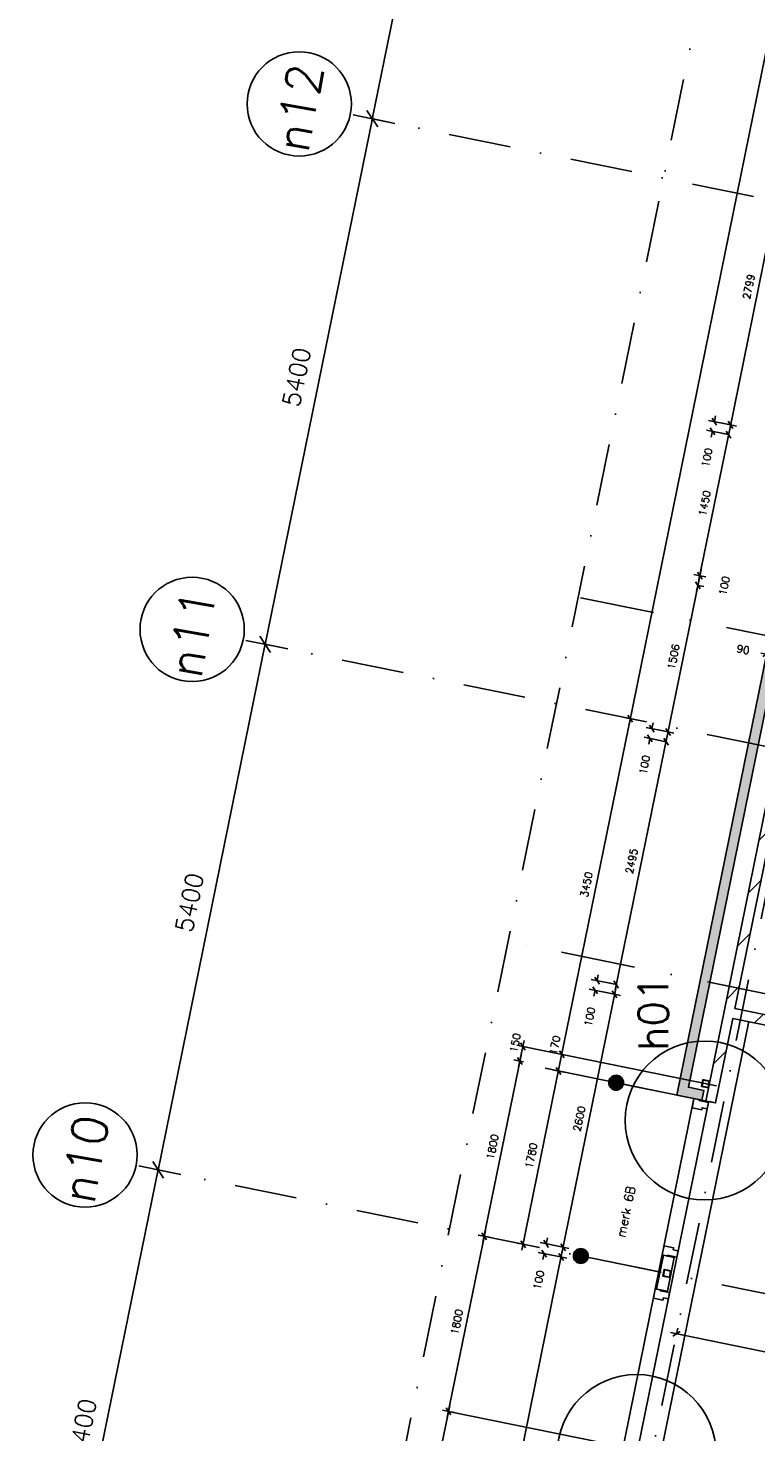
# Model space of a CAD drawing. Extents: x -33344 to 2055880, y -64816 to 121260.
# Tile 68 of 132: x 16562 to 23890, y 60730 to 74865. Entities that reach past the tile are written whole.
import ezdxf

# ---------------------------------------------------------------- set-up
doc = ezdxf.new("R2010")
doc.units = 0
doc.header["$LTSCALE"] = 50
doc.header["$MEASUREMENT"] = 0
doc.header["$PDMODE"] = 3
doc.header["$PDSIZE"] = 0.1
for name, pattern in [('DASHDOT', [1, 0.5, -0.25, 0, -0.25]), ('DASHED', [0.75, 0.5, -0.25]), ('STRAM_0WT$1$DASHDOT', [25, 12.5, -6.25, 0, -6.25])]:
    doc.linetypes.add(name, pattern=pattern)
doc.layers.get('0').update_dxf_attribs({"linetype": 'CONTINUOUS'})
doc.layers.get('DEFPOINTS').update_dxf_attribs({"linetype": 'CONTINUOUS'})
for name, color, linetype in [('_BRANDCOMPART', 6, 'DASHDOT'), ('_DETAILNUMMERS', 4, 'CONTINUOUS'), ('_DETAILNUMMERSTEKST', 4, 'CONTINUOUS'), ('A--A21--_F123-', 9, 'CONTINUOUS'), ('A--A22--_F123-', 9, 'CONTINUOUS'), ('A--A28--_F-2--', 7, 'CONTINUOUS'), ('A--L21--', 3, 'CONTINUOUS'), ('A--L21--_F-2--', 7, 'CONTINUOUS'), ('A--L21A3_BUITENWAND', 3, 'CONTINUOUS'), ('A--L22--', 3, 'CONTINUOUS'), ('A--L22--_F-2--', 7, 'CONTINUOUS'), ('A--L28--', 7, 'CONTINUOUS'), ('A--L28--_F-2--', 7, 'CONTINUOUS'), ('A--L31--', 2, 'CONTINUOUS'), ('A--L31--_F123-', 7, 'CONTINUOUS'), ('A--M$1A-_F123-', 1, 'CONTINUOUS'), ('STRAM_0WT$0$A--L$7A-_STRA0', 1, 'STRAM_0WT$1$DASHDOT'), ('STRAM_0WT$0$A--L$7A1-_STR0', 1, 'CONTINUOUS'), ('STRAM_0WT$0$A--L$7A3-_STR0', 3, 'CONTINUOUS'), ('STRAM_0WT$1$A--M$1A-_F123-', 1, 'CONTINUOUS'), ('TEKST_KOZIJNMERK', 2, 'CONTINUOUS'), ('X--LR---_CP', 7, 'CONTINUOUS'), ('XREF', 7, 'CONTINUOUS')]:
    doc.layers.add(name, color=color, linetype=linetype)
doc.styles.add('ALFA-0_25', font='ROMANS')
doc.styles.add('HIEMSTRA', font='romans.shx')
doc.styles.add('STRAM_0WT$1$HIEMSTRA', font='romans.shx')
doc.dimstyles.new('STANDARD$0', dxfattribs={"dimscale": 30, "dimtxt": 2.5, "dimasz": 2, "dimexe": 2, "dimexo": 0, "dimgap": 2, "dimtad": 1, "dimdec": 0, "dimzin": 0, "dimtxsty": 'ALFA-0_25', "dimblk1": 'OBLIQUE', "dimblk2": 'OBLIQUE', "dimsah": 1, "dimcen": -3, "dimdle": 2, "dimclrd": 1, "dimclre": 1, "dimclrt": 2, "dimazin": 3, "dimtfac": 0.666667, "dimtofl": 0, "dimtmove": 0, "dimatfit": 3, "dimtvp": 0.833333, "dimtolj": 1, "dimtzin": 0})
doc.dimstyles.new('STRAM_0WT$0$STANDARD', dxfattribs={"dimscale": 70, "dimtxt": 2.5, "dimasz": 2, "dimexe": 0.3, "dimexo": 0.3, "dimgap": 2, "dimtad": 1, "dimdec": 0, "dimzin": 0, "dimtxsty": 'STRAM_0WT$1$HIEMSTRA', "dimblk1": 'STRAM_0WT$0$_OBLIQUE', "dimblk2": 'STRAM_0WT$0$_OBLIQUE', "dimsah": 1, "dimcen": -0.09, "dimdle": 0.3, "dimclrd": 1, "dimclre": 1, "dimclrt": 4, "dimazin": 3, "dimtfac": 1, "dimtdec": 4, "dimtix": 1, "dimtofl": 0, "dimtmove": 0, "dimatfit": 3, "dimtvp": 625, "dimtolj": 1, "dimtzin": 0})
pattern_1 = [(45, (-23618.86, -64953.12), (-212.132, 212.132), [])]

# ---------------------------------------------------------------- blocks, each defined once
blk = doc.blocks.new('*U1442')
at = {"layer": 'A--A21--_F123-', "color": 2}
for points in [[(-3905, -19171), (-3964, -19210), (0, 0), (-49, 10)], [(0, 0), (49, -10), (-3905, -19171), (-3846, -19132)]]:
    blk.add_solid(points, dxfattribs=at)
at = {"layer": 'A--L21--_F-2--', "color": 3, "linetype": 'CONTINUOUS'}
for points in [[(0, 0), (-49, 10), (-3964, -19210), (-3964, -19210)], [(0, 0), (49, -10), (-3846, -19132), (-3846, -19132)]]:
    blk.add_lwpolyline(points, dxfattribs=at)
blk = doc.blocks.new('*U1413')
at = {"layer": 'A--A22--_F123-', "linetype": 'CONTINUOUS'}
h = blk.add_hatch(dxfattribs=at)
h.set_pattern_fill('ALFALINE', color=256, scale=300, style=0)
h.set_pattern_definition(pattern_1)
h.paths.add_polyline_path([(0, 0), (39, -59), (-135, -911), (-184, -901), (-233, -891), (-49, 10)])
at = {"layer": 'A--L22--_F-2--', "color": 3, "linetype": 'CONTINUOUS'}
for points in [[(-49, 10), (-49, 10), (-233, -891), (-184, -901)], [(39, -59), (39, -59), (-135, -911), (-184, -901)]]:
    blk.add_lwpolyline(points, dxfattribs=at)
blk = doc.blocks.new('*U1412')
at = {"layer": 'A--A22--_F123-', "linetype": 'CONTINUOUS'}
h = blk.add_hatch(dxfattribs=at)
h.set_pattern_fill('ALFALINE', color=256, scale=300, style=0)
h.set_pattern_definition(pattern_1)
h.paths.add_polyline_path([(0, 0), (59, 39), (2420, -442), (2410, -491), (2401, -540), (39, -59)])
at = {"layer": 'A--L22--_F-2--', "color": 3, "linetype": 'CONTINUOUS'}
for points in [[(59, 39), (59, 39), (2420, -442), (2420, -442)], [(39, -59), (39, -59), (2401, -540), (2401, -540)]]:
    blk.add_lwpolyline(points, dxfattribs=at)
blk = doc.blocks.new('*U1396')
at = {"layer": 'A--A21--_F123-', "color": 2}
for points in [[(0, 0), (-59, -39), (205, -42), (195, -91)], [(205, -42), (215, 7), (0, 0), (59, 39)]]:
    blk.add_solid(points, dxfattribs=at)
at = {"layer": 'A--L21--_F-2--', "color": 3, "linetype": 'CONTINUOUS'}
for points in [[(59, 39), (59, 39), (215, 7), (205, -42)], [(-59, -39), (-59, -39), (195, -91), (205, -42)]]:
    blk.add_lwpolyline(points, dxfattribs=at)
blk = doc.blocks.new('_OBLIQUE')
at = {"color": 0, "linetype": 'BYBLOCK'}
blk.add_line((-0.5, -0.5), (0.5, 0.5), dxfattribs=at)
blk = doc.blocks.new('*D94')
at = {"layer": 'A--M$1A-_F123-', "color": 1}
for p, q in [((23996, 68560), (23938, 68572)), ((23969, 68426), (24008, 68619)), ((24067, 68406), (24106, 68599)), ((24094, 68540), (24153, 68528))]:
    blk.add_line(p, q, dxfattribs=at)
at = {"layer": 'DEFPOINTS', "color": 0}
for p in [(23996, 68560), (23969, 68426), (24067, 68406)]:
    blk.add_point(p, dxfattribs=at)
at = {"layer": 'A--M$1A-_F123-', "color": 1, "xscale": 60, "yscale": 60, "zscale": 60}
for p, rotation in [((23996, 68560), 348.4862903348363), ((24094, 68540), 168.4862903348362)]:
    blk.add_blockref('_OBLIQUE', p, dxfattribs=dict(at, rotation=rotation))
at = {"layer": 'A--M$1A-_F123-', "color": 2, "insert": (23761, 68608), "char_height": 75, "attachment_point": 5, "rotation": 348.4863, "style": 'ALFA-0_25'}
blk.add_mtext('\\A1;90', dxfattribs=at)
blk = doc.blocks.new('*U1289')
at = {"layer": 'A--A22--_F123-', "linetype": 'CONTINUOUS'}
h = blk.add_hatch(dxfattribs=at)
h.set_pattern_fill('ALFALINE', color=256, scale=300, style=0)
h.set_pattern_definition([(45, (-24136.9, -67496.22), (-212.132, 212.132), [])])
h.paths.add_polyline_path([(0, 0), (39, -59), (-459, -2504), (-518, -2543), (-567, -2533), (-49, 10)])
at = {"layer": 'A--L22--_F-2--', "color": 3, "linetype": 'CONTINUOUS'}
for points in [[(-49, 10), (-49, 10), (-567, -2533), (-567, -2533)], [(39, -59), (39, -59), (-459, -2504), (-459, -2504)]]:
    blk.add_lwpolyline(points, dxfattribs=at)
blk = doc.blocks.new('*D313')
at = {"layer": 'A--M$1A-_F123-', "color": 1, "linetype": 'CONTINUOUS'}
for p, q in [((23626, 70831), (23313, 69292)), ((23615, 70772), (23556, 70784)), ((23325, 69351), (23266, 69363))]:
    blk.add_line(p, q, dxfattribs=at)
at = {"layer": 'DEFPOINTS', "color": 0, "linetype": 'CONTINUOUS'}
for p in [(23615, 70772), (23325, 69351), (23325, 69351)]:
    blk.add_point(p, dxfattribs=at)
at = {"layer": 'A--M$1A-_F123-', "color": 1, "linetype": 'CONTINUOUS', "xscale": 60, "yscale": 60, "zscale": 60}
for p, rotation in [((23614, 70772), 78.49158118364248), ((23325, 69351), 258.4915811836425)]:
    blk.add_blockref('_OBLIQUE', p, dxfattribs=dict(at, rotation=rotation))
at = {"layer": 'A--M$1A-_F123-', "color": 2, "linetype": 'CONTINUOUS', "insert": (23374, 70081), "char_height": 75, "attachment_point": 5, "rotation": 78.4916, "style": 'ALFA-0_25'}
blk.add_mtext('\\A1;1450', dxfattribs=at)
blk = doc.blocks.new('*D314')
at = {"layer": 'A--M$1A-_F123-', "color": 1, "linetype": 'CONTINUOUS'}
for p, q in [((23471, 70903), (23483, 70962)), ((23615, 70772), (23392, 70817)), ((23635, 70870), (23412, 70915)), ((23451, 70805), (23439, 70747))]:
    blk.add_line(p, q, dxfattribs=at)
at = {"layer": 'DEFPOINTS', "color": 0, "linetype": 'CONTINUOUS'}
for p in [(23471, 70903), (23635, 70870), (23615, 70772)]:
    blk.add_point(p, dxfattribs=at)
at = {"layer": 'A--M$1A-_F123-', "color": 1, "linetype": 'CONTINUOUS', "xscale": 60, "yscale": 60, "zscale": 60}
for p, rotation in [((23451, 70805), 78.4862697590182), ((23471, 70903), 258.4862697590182)]:
    blk.add_blockref('_OBLIQUE', p, dxfattribs=dict(at, rotation=rotation))
at = {"layer": 'A--M$1A-_F123-', "color": 2, "linetype": 'CONTINUOUS', "insert": (23397, 70540), "char_height": 75, "attachment_point": 5, "rotation": 78.4863, "style": 'ALFA-0_25'}
blk.add_mtext('\\A1;100', dxfattribs=at)
blk = doc.blocks.new('*D315')
at = {"layer": 'A--M$1A-_F123-', "color": 1, "linetype": 'CONTINUOUS'}
for p, q in [((23623, 70811), (24205, 73672)), ((24193, 73613), (24252, 73601)), ((23635, 70870), (23693, 70858))]:
    blk.add_line(p, q, dxfattribs=at)
at = {"layer": 'DEFPOINTS', "color": 0, "linetype": 'CONTINUOUS'}
for p in [(24193, 73613), (24193, 73613), (23635, 70870)]:
    blk.add_point(p, dxfattribs=at)
at = {"layer": 'A--M$1A-_F123-', "color": 1, "linetype": 'CONTINUOUS', "xscale": 60, "yscale": 60, "zscale": 60}
for p, rotation in [((24193, 73613), 78.48629033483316), ((23635, 70870), 258.4862903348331)]:
    blk.add_blockref('_OBLIQUE', p, dxfattribs=dict(at, rotation=rotation))
at = {"layer": 'A--M$1A-_F123-', "color": 2, "linetype": 'CONTINUOUS', "insert": (23818, 72261), "char_height": 75, "attachment_point": 5, "rotation": 78.4863, "style": 'ALFA-0_25'}
blk.add_mtext('\\A1;2799', dxfattribs=at)
blk = doc.blocks.new('*D321')
at = {"layer": 'A--M$1A-_F123-', "color": 1, "linetype": 'CONTINUOUS'}
for p, q in [((23325, 69351), (23337, 69410)), ((23325, 69351), (23384, 69339)), ((23305, 69253), (23293, 69194)), ((23305, 69253), (23364, 69241))]:
    blk.add_line(p, q, dxfattribs=at)
at = {"layer": 'DEFPOINTS', "color": 0, "linetype": 'CONTINUOUS'}
for p in [(23325, 69351), (23305, 69253), (23305, 69253)]:
    blk.add_point(p, dxfattribs=at)
at = {"layer": 'A--M$1A-_F123-', "color": 1, "linetype": 'CONTINUOUS', "xscale": 60, "yscale": 60, "zscale": 60}
for p, rotation in [((23305, 69253), 78.4862903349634), ((23325, 69351), 258.4862903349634)]:
    blk.add_blockref('_OBLIQUE', p, dxfattribs=dict(at, rotation=rotation))
at = {"layer": 'A--M$1A-_F123-', "color": 2, "linetype": 'CONTINUOUS', "insert": (23572, 69250), "char_height": 75, "attachment_point": 5, "rotation": 78.4863, "style": 'ALFA-0_25'}
blk.add_mtext('\\A1;100', dxfattribs=at)
blk = doc.blocks.new('*D322')
at = {"layer": 'A--M$1A-_F123-', "color": 1, "linetype": 'CONTINUOUS'}
for p, q in [((23317, 69312), (22993, 67719)), ((23305, 69253), (23364, 69241)), ((23005, 67778), (23064, 67766))]:
    blk.add_line(p, q, dxfattribs=at)
at = {"layer": 'DEFPOINTS', "color": 0, "linetype": 'CONTINUOUS'}
for p in [(23305, 69253), (23005, 67778), (23005, 67778)]:
    blk.add_point(p, dxfattribs=at)
at = {"layer": 'A--M$1A-_F123-', "color": 1, "linetype": 'CONTINUOUS', "xscale": 60, "yscale": 60, "zscale": 60}
for p, rotation in [((23305, 69253), 78.48683707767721), ((23005, 67778), 258.4868370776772)]:
    blk.add_blockref('_OBLIQUE', p, dxfattribs=dict(at, rotation=rotation))
at = {"layer": 'A--M$1A-_F123-', "color": 2, "linetype": 'CONTINUOUS', "insert": (23060, 68535), "char_height": 75, "attachment_point": 5, "rotation": 78.4868, "style": 'ALFA-0_25'}
blk.add_mtext('\\A1;1506', dxfattribs=at)
blk = doc.blocks.new('*D323')
at = {"layer": 'A--M$1A-_F123-', "color": 1, "linetype": 'CONTINUOUS'}
for p, q in [((22843, 67811), (22855, 67870)), ((22985, 67680), (22764, 67725)), ((23005, 67778), (22784, 67823)), ((22823, 67713), (22811, 67654))]:
    blk.add_line(p, q, dxfattribs=at)
at = {"layer": 'DEFPOINTS', "color": 0, "linetype": 'CONTINUOUS'}
for p in [(22823, 67713), (23005, 67778), (22985, 67680)]:
    blk.add_point(p, dxfattribs=at)
at = {"layer": 'A--M$1A-_F123-', "color": 1, "linetype": 'CONTINUOUS', "xscale": 60, "yscale": 60, "zscale": 60}
for p, rotation in [((22843, 67811), 258.4862903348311), ((22823, 67713), 78.48629033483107)]:
    blk.add_blockref('_OBLIQUE', p, dxfattribs=dict(at, rotation=rotation))
at = {"layer": 'A--M$1A-_F123-', "color": 2, "linetype": 'CONTINUOUS', "insert": (22769, 67447), "char_height": 75, "attachment_point": 5, "rotation": 78.4863, "style": 'ALFA-0_25'}
blk.add_mtext('\\A1;100', dxfattribs=at)
blk = doc.blocks.new('*D324')
at = {"layer": 'A--M$1A-_F123-', "color": 1, "linetype": 'CONTINUOUS'}
for p, q in [((22997, 67739), (22471, 65177)), ((22985, 67680), (22926, 67692)), ((22483, 65235), (22424, 65248))]:
    blk.add_line(p, q, dxfattribs=at)
at = {"layer": 'DEFPOINTS', "color": 0, "linetype": 'CONTINUOUS'}
for p in [(22985, 67680), (22483, 65235), (22483, 65235)]:
    blk.add_point(p, dxfattribs=at)
at = {"layer": 'A--M$1A-_F123-', "color": 1, "linetype": 'CONTINUOUS', "xscale": 60, "yscale": 60, "zscale": 60}
for p, rotation in [((22985, 67680), 78.40682751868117), ((22483, 65235), 258.4068275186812)]:
    blk.add_blockref('_OBLIQUE', p, dxfattribs=dict(at, rotation=rotation))
at = {"layer": 'A--M$1A-_F123-', "color": 2, "linetype": 'CONTINUOUS', "insert": (22638, 66477), "char_height": 75, "attachment_point": 5, "rotation": 78.4068, "style": 'ALFA-0_25'}
blk.add_mtext('\\A1;2495', dxfattribs=at)
blk = doc.blocks.new('*D325')
at = {"layer": 'A--M$1A-_F123-', "color": 1, "linetype": 'CONTINUOUS'}
for p, q in [((22291, 65275), (22303, 65333)), ((22467, 65137), (22212, 65189)), ((22487, 65235), (22232, 65287)), ((22271, 65177), (22259, 65118))]:
    blk.add_line(p, q, dxfattribs=at)
at = {"layer": 'DEFPOINTS', "color": 0, "linetype": 'CONTINUOUS'}
for p in [(22271, 65177), (22487, 65235), (22467, 65137)]:
    blk.add_point(p, dxfattribs=at)
at = {"layer": 'A--M$1A-_F123-', "color": 1, "linetype": 'CONTINUOUS', "xscale": 60, "yscale": 60, "zscale": 60}
for p, rotation in [((22291, 65275), 258.4862903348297), ((22271, 65177), 78.4862903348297)]:
    blk.add_blockref('_OBLIQUE', p, dxfattribs=dict(at, rotation=rotation))
at = {"layer": 'A--M$1A-_F123-', "color": 2, "linetype": 'CONTINUOUS', "insert": (22217, 64911), "char_height": 75, "attachment_point": 5, "rotation": 78.4863, "style": 'ALFA-0_25'}
blk.add_mtext('\\A1;100', dxfattribs=at)
blk = doc.blocks.new('*D348')
at = {"layer": 'A--M$1A-_F123-', "color": 1, "linetype": 'CONTINUOUS'}
for p, q in [((22479, 65196), (21936, 62531)), ((22467, 65137), (22525, 65125)), ((21948, 62589), (22007, 62577))]:
    blk.add_line(p, q, dxfattribs=at)
at = {"layer": 'DEFPOINTS', "color": 0, "linetype": 'CONTINUOUS'}
for p in [(22467, 65137), (21948, 62589), (21948, 62589)]:
    blk.add_point(p, dxfattribs=at)
at = {"layer": 'A--M$1A-_F123-', "color": 1, "linetype": 'CONTINUOUS', "xscale": 60, "yscale": 60, "zscale": 60}
for p, rotation in [((22467, 65137), 78.48629033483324), ((21948, 62589), 258.4862903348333)]:
    blk.add_blockref('_OBLIQUE', p, dxfattribs=dict(at, rotation=rotation))
at = {"layer": 'A--M$1A-_F123-', "color": 2, "linetype": 'CONTINUOUS', "insert": (22112, 63883), "char_height": 75, "attachment_point": 5, "rotation": 78.4863, "style": 'ALFA-0_25'}
blk.add_mtext('\\A1;2600', dxfattribs=at)
blk = doc.blocks.new('*D367')
at = {"layer": 'A--M$1A-_F123-', "color": 1, "linetype": 'CONTINUOUS'}
for p, q in [((21948, 62589), (21719, 62636)), ((21778, 62624), (21790, 62683)), ((21906, 62496), (21699, 62538)), ((21758, 62526), (21746, 62467))]:
    blk.add_line(p, q, dxfattribs=at)
at = {"layer": 'DEFPOINTS', "color": 0, "linetype": 'CONTINUOUS'}
for p in [(21758, 62526), (21906, 62496), (21948, 62589)]:
    blk.add_point(p, dxfattribs=at)
at = {"layer": 'A--M$1A-_F123-', "color": 1, "linetype": 'CONTINUOUS', "xscale": 60, "yscale": 60, "zscale": 60}
for p, rotation in [((21778, 62624), 258.4862903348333), ((21758, 62526), 78.48629033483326)]:
    blk.add_blockref('_OBLIQUE', p, dxfattribs=dict(at, rotation=rotation))
at = {"layer": 'A--M$1A-_F123-', "color": 2, "linetype": 'CONTINUOUS', "insert": (21704, 62260), "char_height": 75, "attachment_point": 5, "rotation": 78.4863, "style": 'ALFA-0_25'}
blk.add_mtext('\\A1;100', dxfattribs=at)
blk = doc.blocks.new('*D369')
at = {"layer": 'A--M$1A-_F123-', "color": 1, "linetype": 'CONTINUOUS'}
for p, q in [((21940, 62550), (19780, 51948)), ((21906, 62496), (21987, 62479)), ((19769, 52011), (19851, 51994))]:
    blk.add_line(p, q, dxfattribs=at)
at = {"layer": 'DEFPOINTS', "color": 0, "linetype": 'CONTINUOUS'}
for p in [(21906, 62496), (19769, 52011), (19792, 52006)]:
    blk.add_point(p, dxfattribs=at)
at = {"layer": 'A--M$1A-_F123-', "color": 1, "linetype": 'CONTINUOUS', "xscale": 60, "yscale": 60, "zscale": 60}
for p, rotation in [((21928, 62491), 78.48629033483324), ((19792, 52006), 258.4862903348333)]:
    blk.add_blockref('_OBLIQUE', p, dxfattribs=dict(at, rotation=rotation))
at = {"layer": 'A--M$1A-_F123-', "color": 2, "linetype": 'CONTINUOUS', "insert": (20764, 57268), "char_height": 75, "attachment_point": 5, "rotation": 78.4863, "style": 'ALFA-0_25'}
blk.add_mtext('\\A1;10700', dxfattribs=at)
blk = doc.blocks.new('*D406')
at = {"layer": 'A--M$1A-_F123-', "color": 1, "linetype": 'CONTINUOUS'}
for p, q in [((23090, 61718), (23102, 61776)), ((28424, 60631), (23031, 61730)), ((28365, 60643), (28377, 60702))]:
    blk.add_line(p, q, dxfattribs=at)
at = {"layer": 'DEFPOINTS', "color": 0, "linetype": 'CONTINUOUS'}
for p in [(23090, 61718), (23090, 61718), (28365, 60643)]:
    blk.add_point(p, dxfattribs=at)
at = {"layer": 'A--M$1A-_F123-', "color": 1, "linetype": 'CONTINUOUS', "xscale": 60, "yscale": 60, "zscale": 60}
for p, rotation in [((23090, 61718), 168.4862903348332), ((28365, 60643), 348.4862903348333)]:
    blk.add_blockref('_OBLIQUE', p, dxfattribs=dict(at, rotation=rotation))
at = {"layer": 'A--M$1A-_F123-', "color": 2, "linetype": 'CONTINUOUS', "insert": (25747, 61276), "char_height": 75, "attachment_point": 5, "rotation": 348.4863, "style": 'ALFA-0_25'}
blk.add_mtext('\\A1;5383', dxfattribs=at)
blk = doc.blocks.new('*D599')
at = {"layer": 'A--M$1A-_F123-', "color": 1, "linetype": 'CONTINUOUS'}
for p, q in [((20783, 60878), (21166, 62760)), ((21206, 62690), (21095, 62713)), ((20847, 60926), (20736, 60949))]:
    blk.add_line(p, q, dxfattribs=at)
at = {"layer": 'DEFPOINTS', "color": 0, "linetype": 'CONTINUOUS'}
for p in [(21154, 62701), (21206, 62690), (20847, 60926)]:
    blk.add_point(p, dxfattribs=at)
at = {"layer": 'A--M$1A-_F123-', "color": 1, "linetype": 'CONTINUOUS', "xscale": 60, "yscale": 60, "zscale": 60}
for p, rotation in [((21154, 62701), 78.48629033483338), ((20795, 60937), 258.4862903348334)]:
    blk.add_blockref('_OBLIQUE', p, dxfattribs=dict(at, rotation=rotation))
at = {"layer": 'A--M$1A-_F123-', "color": 2, "linetype": 'CONTINUOUS', "insert": (20879, 61838), "char_height": 75, "attachment_point": 5, "rotation": 78.4863, "style": 'ALFA-0_25'}
blk.add_mtext('\\A1;1800', dxfattribs=at)
blk = doc.blocks.new('*D600')
at = {"layer": 'A--M$1A-_F123-', "color": 1, "linetype": 'CONTINUOUS'}
for p, q in [((20807, 60996), (20424, 59114)), ((20795, 60937), (20854, 60925)), ((20435, 59173), (20494, 59161))]:
    blk.add_line(p, q, dxfattribs=at)
at = {"layer": 'DEFPOINTS', "color": 0, "linetype": 'CONTINUOUS'}
for p in [(20795, 60937), (20435, 59173), (20435, 59173)]:
    blk.add_point(p, dxfattribs=at)
at = {"layer": 'A--M$1A-_F123-', "color": 1, "linetype": 'CONTINUOUS', "xscale": 60, "yscale": 60, "zscale": 60}
for p, rotation in [((20795, 60937), 78.486290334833), ((20435, 59173), 258.486290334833)]:
    blk.add_blockref('_OBLIQUE', p, dxfattribs=dict(at, rotation=rotation))
at = {"layer": 'A--M$1A-_F123-', "color": 2, "linetype": 'CONTINUOUS', "insert": (20520, 60075), "char_height": 75, "attachment_point": 5, "rotation": 78.4863, "style": 'ALFA-0_25'}
blk.add_mtext('\\A1;1800', dxfattribs=at)
blk = doc.blocks.new('Q020607-')
at = {"layer": 'A--A28--_F-2--', "color": 3}
for points in [[(-31, 31), (-35, -35), (-35, 35)], [(-31, 31), (-35, 35), (35, 35)], [(-31, 31), (-31, -31), (-35, -35)], [(35, 35), (31, 31), (-31, 31)], [(35, 35), (35, -35), (31, 31)], [(35, -35), (31, -31), (31, 31)], [(35, -35), (-35, -35), (-31, -31)], [(35, -35), (-31, -31), (31, -31)]]:
    blk.add_solid(points, dxfattribs=at)
at = {"layer": 'A--L28--_F-2--', "color": 3, "linetype": 'CONTINUOUS'}
blk.add_lwpolyline([(-35, -35), (-31, -31), (-31, 31), (31, 31), (31, -31), (-31, -31), (-35, -35), (35, -35), (35, 35), (-35, 35)], close=True, dxfattribs=at)
at = {"layer": 'X--LR---_CP', "color": 4, "linetype": 'CONTINUOUS'}
for p in [(-35, 0), (0, 0), (35, 0)]:
    blk.add_point(p, dxfattribs=at)
blk = doc.blocks.new('*D601')
at = {"layer": 'A--M$1A-_F123-', "color": 1, "linetype": 'CONTINUOUS'}
for p, q in [((25869, 83844), (22612, 67853)), ((25902, 83777), (25798, 83798)), ((22668, 67903), (22565, 67924))]:
    blk.add_line(p, q, dxfattribs=at)
at = {"layer": 'DEFPOINTS', "color": 0, "linetype": 'CONTINUOUS'}
for p in [(25902, 83777), (22624, 67912), (22668, 67903)]:
    blk.add_point(p, dxfattribs=at)
at = {"layer": 'A--M$1A-_F123-', "color": 1, "linetype": 'CONTINUOUS', "xscale": 60, "yscale": 60, "zscale": 60}
for p, rotation in [((25857, 83786), 78.48629033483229), ((22624, 67912), 258.4862903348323)]:
    blk.add_blockref('_OBLIQUE', p, dxfattribs=dict(at, rotation=rotation))
at = {"layer": 'A--M$1A-_F123-', "color": 2, "linetype": 'CONTINUOUS', "insert": (24145, 75868), "char_height": 75, "attachment_point": 5, "rotation": 78.4863, "style": 'ALFA-0_25'}
blk.add_mtext('\\A1;16200', dxfattribs=at)
blk = doc.blocks.new('*D602')
at = {"layer": 'A--M$1A-_F123-', "color": 1, "linetype": 'CONTINUOUS'}
for p, q in [((21923, 64472), (22636, 67970)), ((22624, 67912), (22683, 67900)), ((21935, 64531), (21994, 64519))]:
    blk.add_line(p, q, dxfattribs=at)
at = {"layer": 'DEFPOINTS', "color": 0, "linetype": 'CONTINUOUS'}
for p in [(22624, 67912), (22624, 67912), (21935, 64531)]:
    blk.add_point(p, dxfattribs=at)
at = {"layer": 'A--M$1A-_F123-', "color": 1, "linetype": 'CONTINUOUS', "xscale": 60, "yscale": 60, "zscale": 60}
for p, rotation in [((22624, 67912), 78.48629033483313), ((21935, 64531), 258.4862903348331)]:
    blk.add_blockref('_OBLIQUE', p, dxfattribs=dict(at, rotation=rotation))
at = {"layer": 'A--M$1A-_F123-', "color": 2, "linetype": 'CONTINUOUS', "insert": (22184, 66241), "char_height": 75, "attachment_point": 5, "rotation": 78.4863, "style": 'ALFA-0_25'}
blk.add_mtext('\\A1;3450', dxfattribs=at)
blk = doc.blocks.new('*D629')
at = {"layer": 'A--M$1A-_F123-', "color": 1, "linetype": 'CONTINUOUS'}
for p, q in [((21142, 62641), (21525, 64523)), ((21549, 64457), (21454, 64476)), ((21189, 62693), (21095, 62712))]:
    blk.add_line(p, q, dxfattribs=at)
at = {"layer": 'DEFPOINTS', "color": 0, "linetype": 'CONTINUOUS'}
for p in [(21513, 64464), (21549, 64457), (21189, 62693)]:
    blk.add_point(p, dxfattribs=at)
at = {"layer": 'A--M$1A-_F123-', "color": 1, "linetype": 'CONTINUOUS', "xscale": 60, "yscale": 60, "zscale": 60}
for p, rotation in [((21513, 64464), 78.48629033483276), ((21154, 62700), 258.4862903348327)]:
    blk.add_blockref('_OBLIQUE', p, dxfattribs=dict(at, rotation=rotation))
at = {"layer": 'A--M$1A-_F123-', "color": 2, "linetype": 'CONTINUOUS', "insert": (21238, 63601), "char_height": 75, "attachment_point": 5, "rotation": 78.4863, "style": 'ALFA-0_25'}
blk.add_mtext('\\A1;1800', dxfattribs=at)
blk = doc.blocks.new('*D630')
at = {"layer": 'A--M$1A-_F123-', "color": 1, "linetype": 'CONTINUOUS'}
for p, q in [((21543, 64611), (21484, 64623)), ((21501, 64405), (21555, 64670)), ((21513, 64464), (21454, 64476))]:
    blk.add_line(p, q, dxfattribs=at)
at = {"layer": 'DEFPOINTS', "color": 0, "linetype": 'CONTINUOUS'}
for p in [(21543, 64611), (21543, 64611), (21513, 64464)]:
    blk.add_point(p, dxfattribs=at)
at = {"layer": 'A--M$1A-_F123-', "color": 1, "linetype": 'CONTINUOUS', "xscale": 60, "yscale": 60, "zscale": 60}
for p, rotation in [((21543, 64611), 78.48629033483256), ((21513, 64464), 258.4862903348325)]:
    blk.add_blockref('_OBLIQUE', p, dxfattribs=dict(at, rotation=rotation))
at = {"layer": 'A--M$1A-_F123-', "color": 2, "linetype": 'CONTINUOUS', "insert": (21466, 64648), "char_height": 75, "attachment_point": 5, "rotation": 78.4863, "style": 'ALFA-0_25'}
blk.add_mtext('\\A1;150', dxfattribs=at)
blk = doc.blocks.new('*D631')
at = {"layer": 'A--M$1A-_F123-', "color": 1, "linetype": 'CONTINUOUS'}
for p, q in [((21935, 64531), (21876, 64543)), ((21947, 64590), (21889, 64306)), ((21901, 64364), (21960, 64352))]:
    blk.add_line(p, q, dxfattribs=at)
at = {"layer": 'DEFPOINTS', "color": 0, "linetype": 'CONTINUOUS'}
for p in [(21935, 64531), (21901, 64364), (21901, 64364)]:
    blk.add_point(p, dxfattribs=at)
at = {"layer": 'A--M$1A-_F123-', "color": 1, "linetype": 'CONTINUOUS', "xscale": 60, "yscale": 60, "zscale": 60}
for p, rotation in [((21935, 64531), 78.48629033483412), ((21901, 64364), 258.4862903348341)]:
    blk.add_blockref('_OBLIQUE', p, dxfattribs=dict(at, rotation=rotation))
at = {"layer": 'A--M$1A-_F123-', "color": 2, "linetype": 'CONTINUOUS', "insert": (21867, 64624), "char_height": 75, "attachment_point": 5, "rotation": 78.4863, "style": 'ALFA-0_25'}
blk.add_mtext('\\A1;170', dxfattribs=at)
blk = doc.blocks.new('*D643')
at = {"layer": 'A--M$1A-_F123-', "color": 1, "linetype": 'CONTINUOUS'}
for p, q in [((21534, 62561), (21913, 64423)), ((21923, 64360), (21842, 64376)), ((21568, 62616), (21487, 62632))]:
    blk.add_line(p, q, dxfattribs=at)
at = {"layer": 'DEFPOINTS', "color": 0, "linetype": 'CONTINUOUS'}
for p in [(21901, 64364), (21923, 64360), (21568, 62616)]:
    blk.add_point(p, dxfattribs=at)
at = {"layer": 'A--M$1A-_F123-', "color": 1, "linetype": 'CONTINUOUS', "xscale": 60, "yscale": 60, "zscale": 60}
for p, rotation in [((21901, 64364), 78.48629033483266), ((21546, 62620), 258.4862903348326)]:
    blk.add_blockref('_OBLIQUE', p, dxfattribs=dict(at, rotation=rotation))
at = {"layer": 'A--M$1A-_F123-', "color": 2, "linetype": 'CONTINUOUS', "insert": (21628, 63512), "char_height": 75, "attachment_point": 5, "rotation": 78.4863, "style": 'ALFA-0_25'}
blk.add_mtext('\\A1;1780', dxfattribs=at)
blk = doc.blocks.new('DILATATIEVOEG')
at = {"layer": 'A--L21A3_BUITENWAND', "linetype": 'CONTINUOUS'}
h = blk.add_hatch(color=256, dxfattribs=at)
edge = h.paths.add_edge_path()
edge.add_arc((-800, 0), 75, 0, 360)
blk.add_line((-800, 0), (0, 0), dxfattribs=at)
blk.add_circle((-800, 0), 75, dxfattribs=at)
at = {"layer": 'X--LR---_CP', "linetype": 'CONTINUOUS'}
blk.add_point((0, 0), dxfattribs=at)
blk = doc.blocks.new('STRAM_0WT$0$_OBLIQUE')
at = {"color": 0, "linetype": 'BYBLOCK'}
blk.add_line((-0.5, -0.5), (0.5, 0.5), dxfattribs=at)
blk = doc.blocks.new('*D1842')
at = {"layer": 'DEFPOINTS', "color": 0, "linetype": 'CONTINUOUS'}
for p in [(-57748, 31122), (-57499, 31071), (-58577, 25780)]:
    blk.add_point(p, dxfattribs=at)
at = {"layer": 'STRAM_0WT$1$A--M$1A-_F123-', "color": 1, "linetype": 'CONTINUOUS'}
for p, q in [((-58830, 25810), (-57744, 31143)), ((-57519, 31075), (-57769, 31126)), ((-58597, 25784), (-58847, 25835))]:
    blk.add_line(p, q, dxfattribs=at)
at = {"layer": 'STRAM_0WT$1$A--M$1A-_F123-', "color": 1, "linetype": 'CONTINUOUS', "xscale": 140, "yscale": 140, "zscale": 140}
for p, rotation in [((-57748, 31122), 78.4862903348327), ((-58826, 25831), 258.4862903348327)]:
    blk.add_blockref('STRAM_0WT$0$_OBLIQUE', p, dxfattribs=dict(at, rotation=rotation))
at = {"layer": 'STRAM_0WT$1$A--M$1A-_F123-', "color": 4, "linetype": 'CONTINUOUS', "insert": (-58510, 28522), "char_height": 175, "attachment_point": 5, "rotation": 78.4863, "style": 'STRAM_0WT$1$HIEMSTRA'}
blk.add_mtext('\\A1;5400', dxfattribs=at)
blk = doc.blocks.new('*D1843')
at = {"layer": 'DEFPOINTS', "color": 0, "linetype": 'CONTINUOUS'}
for p in [(-56670, 36413), (-56421, 36362), (-57499, 31071)]:
    blk.add_point(p, dxfattribs=at)
at = {"layer": 'STRAM_0WT$1$A--M$1A-_F123-', "color": 1, "linetype": 'CONTINUOUS'}
for p, q in [((-57752, 31101), (-56666, 36434)), ((-56442, 36367), (-56691, 36417)), ((-57519, 31075), (-57769, 31126))]:
    blk.add_line(p, q, dxfattribs=at)
at = {"layer": 'STRAM_0WT$1$A--M$1A-_F123-', "color": 1, "linetype": 'CONTINUOUS', "xscale": 140, "yscale": 140, "zscale": 140}
for p, rotation in [((-56670, 36413), 78.48629033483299), ((-57748, 31122), 258.486290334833)]:
    blk.add_blockref('STRAM_0WT$0$_OBLIQUE', p, dxfattribs=dict(at, rotation=rotation))
at = {"layer": 'STRAM_0WT$1$A--M$1A-_F123-', "color": 4, "linetype": 'CONTINUOUS', "insert": (-57432, 33813), "char_height": 175, "attachment_point": 5, "rotation": 78.4863, "style": 'STRAM_0WT$1$HIEMSTRA'}
blk.add_mtext('\\A1;5400', dxfattribs=at)
blk = doc.blocks.new('*D1844')
at = {"layer": 'DEFPOINTS', "color": 0, "linetype": 'CONTINUOUS'}
for p in [(-55592, 41705), (-55343, 41654), (-56421, 36362)]:
    blk.add_point(p, dxfattribs=at)
at = {"layer": 'STRAM_0WT$1$A--M$1A-_F123-', "color": 1, "linetype": 'CONTINUOUS'}
for p, q in [((-56674, 36393), (-55588, 41725)), ((-55364, 41658), (-55613, 41709)), ((-56442, 36367), (-56691, 36417))]:
    blk.add_line(p, q, dxfattribs=at)
at = {"layer": 'STRAM_0WT$1$A--M$1A-_F123-', "color": 1, "linetype": 'CONTINUOUS', "xscale": 140, "yscale": 140, "zscale": 140}
for p, rotation in [((-55592, 41705), 78.48629033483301), ((-56670, 36413), 258.486290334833)]:
    blk.add_blockref('STRAM_0WT$0$_OBLIQUE', p, dxfattribs=dict(at, rotation=rotation))
at = {"layer": 'STRAM_0WT$1$A--M$1A-_F123-', "color": 4, "linetype": 'CONTINUOUS', "insert": (-56354, 39104), "char_height": 175, "attachment_point": 5, "rotation": 78.4863, "style": 'STRAM_0WT$1$HIEMSTRA'}
blk.add_mtext('\\A1;5400', dxfattribs=at)
blk = doc.blocks.new('*D1845')
at = {"layer": 'DEFPOINTS', "color": 0, "linetype": 'CONTINUOUS'}
for p in [(-54515, 46996), (-54265, 46945), (-55343, 41654)]:
    blk.add_point(p, dxfattribs=at)
at = {"layer": 'STRAM_0WT$1$A--M$1A-_F123-', "color": 1, "linetype": 'CONTINUOUS'}
for p, q in [((-55597, 41684), (-54510, 47017)), ((-54286, 46949), (-54535, 47000)), ((-55364, 41658), (-55613, 41709))]:
    blk.add_line(p, q, dxfattribs=at)
at = {"layer": 'STRAM_0WT$1$A--M$1A-_F123-', "color": 1, "linetype": 'CONTINUOUS', "xscale": 140, "yscale": 140, "zscale": 140}
for p, rotation in [((-54515, 46996), 78.48629033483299), ((-55592, 41705), 258.486290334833)]:
    blk.add_blockref('STRAM_0WT$0$_OBLIQUE', p, dxfattribs=dict(at, rotation=rotation))
at = {"layer": 'STRAM_0WT$1$A--M$1A-_F123-', "color": 4, "linetype": 'CONTINUOUS', "insert": (-55276, 44396), "char_height": 175, "attachment_point": 5, "rotation": 78.4863, "style": 'STRAM_0WT$1$HIEMSTRA'}
blk.add_mtext('\\A1;5400', dxfattribs=at)
blk = doc.blocks.new('STRAM_0WT')
at = {"layer": 'STRAM_0WT$0$A--L$7A-_STRA0'}
for p, q in [((-46967.857, 69048.716), (-68542.883, -36866.195)), ((-44567.212, 68559.429), (-66142.131, -37354.959)), ((-39504.739, 38427.529), (-55785.676, 41743.98)), ((-40582.592, 33136.193), (-56863.529, 36452.644)), ((-41660.445, 27844.858), (-57941.382, 31161.309))]:
    blk.add_line(p, q, dxfattribs=at)
at = {"layer": 'STRAM_0WT$0$A--L$7A1-_STR0'}
for centre in [(-56327.301, 41854.31), (-57405.154, 36562.974), (-58483.007, 31271.638)]:
    blk.add_circle(centre, 525, dxfattribs=at)
at = {"layer": 'STRAM_0WT$0$A--L$7A3-_STR0', "style": 'STRAM_0WT$1$HIEMSTRA'}
for s, p in [('n12', (-56237.065, 41348.682)), ('n11', (-57314.918, 36057.347)), ('n10', (-58392.771, 30766.011))]:
    blk.add_text(s, height=350, rotation=80, dxfattribs=at).set_placement(p)
at = {"layer": 'STRAM_0WT$1$A--M$1A-_F123-', "linetype": 'CONTINUOUS'}
for p1, p2, picture, middle in [((-55343.139, 41653.835), (-54265.286, 46945.17), '*D1845', (-55276.389, 44395.685)), ((-56420.992, 36362.499), (-55343.139, 41653.835), '*D1844', (-56354.242, 39104.35)), ((-57498.845, 31071.163), (-56420.992, 36362.499), '*D1843', (-57432.095, 33813.014)), ((-58576.698, 25779.828), (-57498.845, 31071.163), '*D1842', (-58509.948, 28521.678))]:
    dim = blk.add_aligned_dim(p1=p1, p2=p2, distance=254.373, dimstyle='STRAM_0WT$0$STANDARD', dxfattribs=at)
    dim.commit()
    dim.dimension.update_dxf_attribs({"geometry": picture, "text_midpoint": middle})

msp = doc.modelspace()

# ---------------------------------------------------------------- linework, layer by layer
at = {"layer": '_BRANDCOMPART', "ltscale": 30}
for points in [[(22124.7, 69129.2), (30199.2, 67484.5), (30509.9, 69010), (33649.7, 68370.4), (34564.5, 72888.1), (36329.5, 72548.6), (36335.9, 67455.7)], [(27783.8, 67976.5), (27078.1, 64512.2), (21419, 65664.9)]]:
    msp.add_lwpolyline(points, dxfattribs=at)
at = {"layer": '_DETAILNUMMERS'}
for centre in [(23373.5, 63865.8), (22688.6, 60507.6)]:
    msp.add_circle(centre, 800, dxfattribs=at)
at = {"layer": 'A--L21--'}
msp.add_lwpolyline([(23817, 64861.7), (20143.4, 46827.4)], dxfattribs=at)
at = {"layer": 'A--L21--', "color": 4, "linetype": 'CONTINUOUS', "elevation": 1}
msp.add_lwpolyline([(22958.4, 62510.4), (22888.8, 62168.7), (22998.5, 62146.3), (23068.2, 62488.1)], close=True, dxfattribs=at)
at = {"layer": 'A--L31--', "color": 2, "linetype": 'CONTINUOUS'}
for points in [[(23411.4, 64047.8), (23398.4, 63984.1), (23348.4, 63994.3), (23344.2, 63973.7), (23247.2, 63993.5), (23261.8, 64065), (23266.2, 64086.5), (23280.9, 64083.5), (23319.1, 64075.7), (23317.3, 64066.9)], [(23094.2, 62490.7), (23107.1, 62554.4), (23057.2, 62564.5), (23061.3, 62585.1), (22964.3, 62604.9), (22949.8, 62533.3), (22945.4, 62511.8), (22960.1, 62508.8), (22998.3, 62501), (23000.1, 62509.8)], [(23021.2, 62132.5), (23008.2, 62068.9), (22958.3, 62079.1), (22954.1, 62058.5), (22857.1, 62078.3), (22871.6, 62149.8), (22876, 62171.3), (22890.7, 62168.3), (22928.9, 62160.5), (22927.1, 62151.7)]]:
    msp.add_lwpolyline(points, close=True, dxfattribs=at)
at = {"layer": 'A--L31--_F123-', "color": 1, "linetype": 'CONTINUOUS'}
for p, q in [((20067.6, 48384.6), (23266.1, 64086.5)), ((23398.4, 63984.1), (20197.5, 48270.4)), ((22879.8, 62348.6), (22698.2, 62385.5))]:
    msp.add_line(p, q, dxfattribs=at)
at = {"layer": 'A--M$1A-_F123-', "linetype": 'CONTINUOUS'}
for p, q in [((21543.1, 64610.9), (23492.1, 64213.9)), ((21766.3, 64391.9), (23458.1, 64047.3)), ((20794.8, 60937), (22743.7, 60540))]:
    msp.add_line(p, q, dxfattribs=at)

# ---------------------------------------------------------------- block references
at = {"layer": 'A--L21--', "linetype": 'CONTINUOUS'}
for name, p in [('*U1442', (27056.6, 83332.3)), ('*U1289', (24136.9, 67496.2)), ('*U1413', (23618.9, 64953.1)), ('*U1396', (23151.3, 64160.9))]:
    msp.add_blockref(name, p, dxfattribs=at)
at = {"layer": 'A--L21A3_BUITENWAND', "color": 1, "rotation": 348.486290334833}
for p in [(23266.2, 64086.4), (22910.8, 62342.2)]:
    msp.add_blockref('DILATATIEVOEG', p, dxfattribs=at)
at = {"layer": 'A--L22--'}
msp.add_blockref('*U1412', (23618.9, 64953.1), dxfattribs=at)
at = {"layer": 'A--L28--', "rotation": 78.48629033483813}
msp.add_blockref('Q020607-', (23383.4, 64236), dxfattribs=at)
at = {"layer": 'A--L28--', "xscale": -1, "rotation": 78.48629033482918}
msp.add_blockref('Q020607-', (22994.2, 62325.2), dxfattribs=at)
at = {"layer": 'XREF', "linetype": 'DASHED', "ltscale": 20}
msp.add_blockref('STRAM_0WT', (75619.4, 32246.9), dxfattribs=at)

# ---------------------------------------------------------------- texts
at = {"layer": '_DETAILNUMMERSTEKST', "style": 'ALFA-0_25'}
msp.add_text('h01', height=300, rotation=90, dxfattribs=at).set_placement((23006.5, 64567.5))
at = {"layer": 'TEKST_KOZIJNMERK', "style": 'HIEMSTRA'}
msp.add_text('merk 6B', height=90, rotation=78.486, dxfattribs=at).set_placement((22572.8, 62684.1))

# ---------------------------------------------------------------- dimensions: what is measured, and where the dimension line sits
at = {"layer": 'A--M$1A-_F123-', "linetype": 'CONTINUOUS'}
for p1, p2, distance, picture, middle in [((25901.5, 83776.6), (22668, 67902.6), -45.2, '*D601', (24145, 75868.1)), ((23634.5, 70869.9), (24193.3, 73613), 0, '*D315', (23818.4, 72260.9)), ((23614.6, 70772), (23325.3, 69351.1), -0.1, '*D313', (23374.3, 70081)), ((23325.2, 69351.2), (23305.2, 69253.2), 0, '*D321', (23572.4, 69249.8)), ((23305.3097, 69253.0812), (23004.8186, 67777.855), 0, '*D322', (23059.526, 68534.9284)), ((21935.1, 64531), (22623.7, 67911.6), 0, '*D602', (22183.9, 66240.8)), ((22984.7, 67679.9), (22483.3, 65235.5), 0, '*D324', (22638.5, 66477.3)), ((22466.7, 65136.8), (21947.8, 62589.4), 0, '*D348', (22111.7, 63882.6)), ((21189.3, 62692.9), (21548.6, 64456.7), 36.2, '*D629', (21238, 63601.5)), ((21568.2, 62615.7), (21923.5, 64359.9), 22.8, '*D643', (21628, 63511.8)), ((20847.2, 60926.3), (21206.4, 62690.1), 53.5, '*D599', (20878.9, 61838.4)), ((28364.8, 60643), (23089.8, 61717.6), 0, '*D406', (25746.7, 61275.8)), ((20794.8, 60937), (20435.5, 59173.2), 0, '*D600', (20519.6, 60074.6))]:
    dim = msp.add_aligned_dim(p1=p1, p2=p2, distance=distance, dimstyle='STANDARD$0', dxfattribs=at)
    dim.commit()
    dim.dimension.update_dxf_attribs({"geometry": picture, "text_midpoint": middle})
for base, p1, p2, angle, picture, middle, dimtype in [((23470.7, 70903.3), (23614.6, 70772), (23634.5, 70869.9), 78.48627, '*D314', (23396.7, 70539.8), 161), ((22823.1, 67712.8), (23004.7, 67777.9), (22984.7, 67679.9), 258.48629, '*D323', (22769, 67447.2), 161), ((22271.2, 65176.6), (22486.7, 65234.8), (22466.7, 65136.8), 258.48629, '*D325', (22217.1, 64911), 161), ((21543.1, 64610.9), (21513.2, 64463.9), (21543.1, 64610.9), 78.48629, '*D630', (21465.9, 64648.3), 161), ((21901.2, 64364.5), (21935.1, 64531), (21901.2, 64364.5), 258.48629, '*D631', (21867.4, 64623.8), 161), ((21757.7, 62526.1), (21947.8, 62589.4), (21906.3, 62495.8), 78.48629, '*D367', (21703.6, 62260.5), 160)]:
    dim = msp.add_linear_dim(base=base, p1=p1, p2=p2, angle=angle, dimstyle='STANDARD$0', dxfattribs=at)
    dim.commit()
    dim.dimension.update_dxf_attribs({"geometry": picture, "text_midpoint": middle, "dimtype": dimtype})
at = {"layer": 'A--M$1A-_F123-'}
dim = msp.add_linear_dim(base=(23996.4, 68559.9), p1=(24067.1, 68406.2), p2=(23969.1, 68426.2), angle=168.48629, text='90', dimstyle='STANDARD$0', dxfattribs=at)
dim.commit()
dim.dimension.update_dxf_attribs({"geometry": '*D94', "text_midpoint": (23760.5, 68608), "dimtype": 161})
at = {"layer": 'A--M$1A-_F123-', "linetype": 'CONTINUOUS'}
dim = msp.add_linear_dim(base=(19792, 52006.4), p1=(21906.3, 62495.8), p2=(19768.6, 52011.2), angle=78.48629, dimstyle='STANDARD$0', dxfattribs=at)
dim.commit()
dim.dimension.update_dxf_attribs({"geometry": '*D369', "text_midpoint": (20764.4, 57268.4)})

doc.saveas('drawing.dxf')
